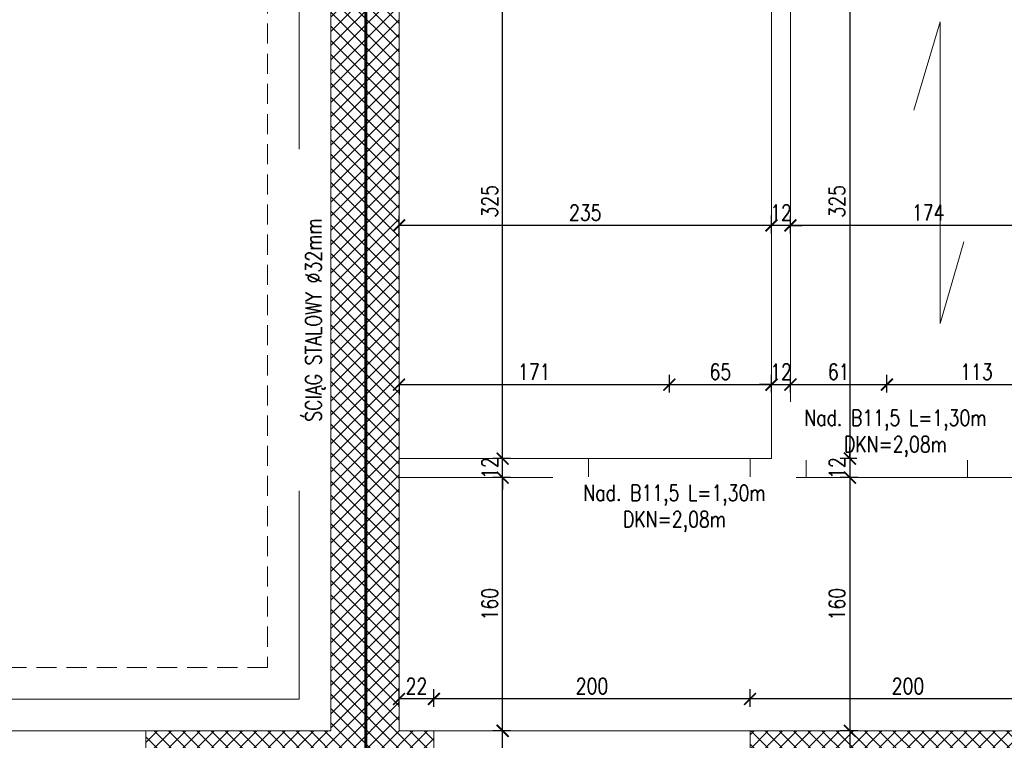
# Model space of a CAD drawing. Header units: millimetres. Extents: x 11984 to 50512, y -26688 to 13952.
# Tile 30 of 85: x 19653 to 20275, y 10828 to 11284. Entities that reach past the tile are written whole.
import ezdxf

# ---------------------------------------------------------------- set-up
doc = ezdxf.new("R2010")
doc.units = ezdxf.units.MM
doc.header["$MEASUREMENT"] = 0
doc.linetypes.add('HIDDEN', pattern=[9.525, 6.35, -3.175])
doc.layers.add('e-cad_opisy', color=7, linetype='Continuous')
for name, color, linetype, lineweight in [('e-cad_wymiary', 5, 'Continuous', 9), ('k-kreskowanie', 252, 'Continuous', 9), ('k-widok', 1, 'Continuous', 20), ('k-ściany działowe', 2, 'Continuous', 20), ('k-ściany istniejące', 190, 'Continuous', 18)]:
    doc.layers.add(name, color=color, linetype=linetype, lineweight=lineweight)
doc.styles.add('e-cad_1', font='simplex.shx', dxfattribs={"width": 0.8})
doc.dimstyles.new('e-cad_1_50_[cm]', dxfattribs={"dimscale": 5, "dimtxt": 2, "dimasz": 1.5, "dimexe": 1.25, "dimexo": 0.625, "dimtad": 1, "dimdec": 0, "dimrnd": 0.1, "dimdsep": 46, "dimtxsty": 'e-cad_1', "dimblk": 'ARCHTICK', "dimcen": 1.5, "dimclrd": 256, "dimclre": 256, "dimclrt": 7, "dimadec": 0, "dimazin": 0, "dimtfac": 1, "dimtdec": 0, "dimtix": 1, "dimtmove": 0, "dimatfit": 0, "dimfxl": 0, "dimarcsym": 0})

# ---------------------------------------------------------------- blocks, each defined once
blk = doc.blocks.new('_ArchTick')
at = {"color": 0, "linetype": 'ByBlock', "const_width": 0.15}
blk.add_lwpolyline([(-0.5, -0.5), (0.5, 0.5)], dxfattribs=at)
blk = doc.blocks.new('*D889')
at = {"layer": 'Defpoints', "color": 0, "ltscale": 2}
for p in [(19958.17, 10834.32), (19987.86, 10834.32), (19987.86, 10791.99)]:
    blk.add_point(p, dxfattribs=at)
at = {"layer": 'e-cad_wymiary', "lineweight": -2}
for p, q in [((19963.17, 10834.32), (19951.92, 10834.32)), ((19958.17, 10791.99), (19958.17, 10834.32)), ((19963.17, 10791.99), (19951.92, 10791.99))]:
    blk.add_line(p, q, dxfattribs=at)
at = {"layer": 'e-cad_wymiary', "lineweight": -2, "ltscale": 2, "xscale": 7.5, "yscale": 7.5, "zscale": 7.5}
for p, rotation in [((19958.17, 10834.32), 90), ((19958.17, 10791.99), 270)]:
    blk.add_blockref('_ArchTick', p, dxfattribs=dict(at, rotation=rotation))
at = {"layer": 'e-cad_wymiary', "color": 7, "ltscale": 2, "insert": (19950.05, 10813.16), "char_height": 10, "attachment_point": 5, "rotation": 90, "style": 'e-cad_1'}
blk.add_mtext('42', dxfattribs=at)
blk = doc.blocks.new('*D890')
at = {"layer": 'Defpoints', "color": 0, "ltscale": 2}
for p in [(19958.17, 10994.32), (19987.86, 10994.32), (19987.86, 10834.32)]:
    blk.add_point(p, dxfattribs=at)
at = {"layer": 'e-cad_wymiary', "lineweight": -2}
for p, q in [((19963.17, 10994.32), (19951.92, 10994.32)), ((19958.17, 10834.32), (19958.17, 10994.32)), ((19963.17, 10834.32), (19951.92, 10834.32))]:
    blk.add_line(p, q, dxfattribs=at)
at = {"layer": 'e-cad_wymiary', "lineweight": -2, "ltscale": 2, "xscale": 7.5, "yscale": 7.5, "zscale": 7.5}
for p, rotation in [((19958.17, 10994.32), 90), ((19958.17, 10834.32), 270)]:
    blk.add_blockref('_ArchTick', p, dxfattribs=dict(at, rotation=rotation))
at = {"layer": 'e-cad_wymiary', "color": 7, "ltscale": 2, "insert": (19950.05, 10914.32), "char_height": 10, "attachment_point": 5, "rotation": 90, "style": 'e-cad_1'}
blk.add_mtext('160', dxfattribs=at)
blk = doc.blocks.new('*D891')
at = {"layer": 'Defpoints', "color": 0, "ltscale": 2}
for p in [(19958.17, 11006.32), (19987.86, 11006.32), (19987.86, 10994.32)]:
    blk.add_point(p, dxfattribs=at)
at = {"layer": 'e-cad_wymiary', "lineweight": -2}
for p, q in [((19958.17, 11006.32), (19958.17, 11013.82)), ((19963.17, 11006.32), (19951.92, 11006.32)), ((19958.17, 10994.32), (19958.17, 11006.32)), ((19963.17, 10994.32), (19951.92, 10994.32)), ((19958.17, 10994.32), (19958.17, 10986.82))]:
    blk.add_line(p, q, dxfattribs=at)
at = {"layer": 'e-cad_wymiary', "lineweight": -2, "ltscale": 2, "xscale": 7.5, "yscale": 7.5, "zscale": 7.5}
for p, rotation in [((19958.17, 11006.32), 270), ((19958.17, 10994.32), 90)]:
    blk.add_blockref('_ArchTick', p, dxfattribs=dict(at, rotation=rotation))
at = {"layer": 'e-cad_wymiary', "color": 7, "ltscale": 2, "insert": (19950.05, 11000.32), "char_height": 10, "attachment_point": 5, "rotation": 90, "style": 'e-cad_1'}
blk.add_mtext('12', dxfattribs=at)
blk = doc.blocks.new('*D892')
at = {"layer": 'Defpoints', "color": 0, "ltscale": 2}
for p in [(19958.17, 11331.32), (19973.16, 11331.32), (19987.86, 11006.32)]:
    blk.add_point(p, dxfattribs=at)
at = {"layer": 'e-cad_wymiary', "lineweight": -2}
for p, q in [((19963.17, 11331.32), (19951.92, 11331.32)), ((19958.17, 11006.32), (19958.17, 11331.32)), ((19963.17, 11006.32), (19951.92, 11006.32))]:
    blk.add_line(p, q, dxfattribs=at)
at = {"layer": 'e-cad_wymiary', "lineweight": -2, "ltscale": 2, "xscale": 7.5, "yscale": 7.5, "zscale": 7.5}
for p, rotation in [((19958.17, 11331.32), 90), ((19958.17, 11006.32), 270)]:
    blk.add_blockref('_ArchTick', p, dxfattribs=dict(at, rotation=rotation))
at = {"layer": 'e-cad_wymiary', "color": 7, "ltscale": 2, "insert": (19950.05, 11168.82), "char_height": 10, "attachment_point": 5, "rotation": 90, "style": 'e-cad_1'}
blk.add_mtext('325', dxfattribs=at)
blk = doc.blocks.new('*D893')
at = {"layer": 'Defpoints', "color": 0, "ltscale": 2}
for p in [(20185.1, 11331.32), (20177.69, 11006.32), (20185.1, 11006.32)]:
    blk.add_point(p, dxfattribs=at)
at = {"layer": 'e-cad_wymiary', "lineweight": -2}
for p, q in [((20181.98, 11331.32), (20171.44, 11331.32)), ((20177.69, 11331.32), (20177.69, 11006.32)), ((20181.98, 11006.32), (20171.44, 11006.32))]:
    blk.add_line(p, q, dxfattribs=at)
at = {"layer": 'e-cad_wymiary', "lineweight": -2, "ltscale": 2, "xscale": 7.5, "yscale": 7.5, "zscale": 7.5}
for p, rotation in [((20177.69, 11331.32), 90), ((20177.69, 11006.32), 270)]:
    blk.add_blockref('_ArchTick', p, dxfattribs=dict(at, rotation=rotation))
at = {"layer": 'e-cad_wymiary', "color": 7, "ltscale": 2, "insert": (20169.56, 11168.82), "char_height": 10, "attachment_point": 5, "rotation": 90, "style": 'e-cad_1'}
blk.add_mtext('325', dxfattribs=at)
blk = doc.blocks.new('*D894')
at = {"layer": 'Defpoints', "color": 0, "ltscale": 2}
for p in [(20185.1, 11006.32), (20177.69, 10994.32), (20193.8, 10994.32)]:
    blk.add_point(p, dxfattribs=at)
at = {"layer": 'e-cad_wymiary', "lineweight": -2}
for p, q in [((20177.69, 11006.32), (20177.69, 11013.82)), ((20181.98, 11006.32), (20171.44, 11006.32)), ((20177.69, 11006.32), (20177.69, 10994.32)), ((20182.69, 10994.32), (20171.44, 10994.32)), ((20177.69, 10994.32), (20177.69, 10986.82))]:
    blk.add_line(p, q, dxfattribs=at)
at = {"layer": 'e-cad_wymiary', "lineweight": -2, "ltscale": 2, "xscale": 7.5, "yscale": 7.5, "zscale": 7.5}
for p, rotation in [((20177.69, 11006.32), 270), ((20177.69, 10994.32), 90)]:
    blk.add_blockref('_ArchTick', p, dxfattribs=dict(at, rotation=rotation))
at = {"layer": 'e-cad_wymiary', "color": 7, "ltscale": 2, "insert": (20169.56, 11000.32), "char_height": 10, "attachment_point": 5, "rotation": 90, "style": 'e-cad_1'}
blk.add_mtext('12', dxfattribs=at)
blk = doc.blocks.new('*D895')
at = {"layer": 'Defpoints', "color": 0, "ltscale": 2}
for p in [(20193.8, 10994.32), (20177.69, 10834.32), (20211.66, 10834.32)]:
    blk.add_point(p, dxfattribs=at)
at = {"layer": 'e-cad_wymiary', "lineweight": -2}
for p, q in [((20182.69, 10994.32), (20171.44, 10994.32)), ((20177.69, 10994.32), (20177.69, 10834.32)), ((20182.69, 10834.32), (20171.44, 10834.32))]:
    blk.add_line(p, q, dxfattribs=at)
at = {"layer": 'e-cad_wymiary', "lineweight": -2, "ltscale": 2, "xscale": 7.5, "yscale": 7.5, "zscale": 7.5}
for p, rotation in [((20177.69, 10994.32), 90), ((20177.69, 10834.32), 270)]:
    blk.add_blockref('_ArchTick', p, dxfattribs=dict(at, rotation=rotation))
at = {"layer": 'e-cad_wymiary', "color": 7, "ltscale": 2, "insert": (20169.56, 10914.32), "char_height": 10, "attachment_point": 5, "rotation": 90, "style": 'e-cad_1'}
blk.add_mtext('160', dxfattribs=at)
blk = doc.blocks.new('*D896')
at = {"layer": 'Defpoints', "color": 0, "ltscale": 2}
for p in [(20211.66, 10834.32), (20177.69, 10791.99), (20211.07, 10791.99)]:
    blk.add_point(p, dxfattribs=at)
at = {"layer": 'e-cad_wymiary', "lineweight": -2}
for p, q in [((20182.69, 10834.32), (20171.44, 10834.32)), ((20177.69, 10834.32), (20177.69, 10791.99)), ((20182.69, 10791.99), (20171.44, 10791.99))]:
    blk.add_line(p, q, dxfattribs=at)
at = {"layer": 'e-cad_wymiary', "lineweight": -2, "ltscale": 2, "xscale": 7.5, "yscale": 7.5, "zscale": 7.5}
for p, rotation in [((20177.69, 10834.32), 90), ((20177.69, 10791.99), 270)]:
    blk.add_blockref('_ArchTick', p, dxfattribs=dict(at, rotation=rotation))
at = {"layer": 'e-cad_wymiary', "color": 7, "ltscale": 2, "insert": (20169.56, 10813.16), "char_height": 10, "attachment_point": 5, "rotation": 90, "style": 'e-cad_1'}
blk.add_mtext('42', dxfattribs=at)
blk = doc.blocks.new('*D918')
at = {"layer": 'Defpoints', "color": 0, "ltscale": 2}
for p in [(20140.1, 11153.61), (20140.1, 11130.89), (20314.22, 11126.32)]:
    blk.add_point(p, dxfattribs=at)
at = {"layer": 'e-cad_wymiary', "lineweight": -2}
for p, q in [((20140.1, 11148.61), (20140.1, 11159.86)), ((20314.22, 11148.61), (20314.22, 11159.86)), ((20314.22, 11153.61), (20140.1, 11153.61))]:
    blk.add_line(p, q, dxfattribs=at)
at = {"layer": 'e-cad_wymiary', "lineweight": -2, "ltscale": 2, "xscale": 7.5, "yscale": 7.5, "zscale": 7.5, "rotation": 180}
blk.add_blockref('_ArchTick', (20140.1, 11153.61), dxfattribs=at)
at = {"layer": 'e-cad_wymiary', "lineweight": -2, "ltscale": 2, "xscale": 7.5, "yscale": 7.5, "zscale": 7.5}
blk.add_blockref('_ArchTick', (20314.22, 11153.61), dxfattribs=at)
at = {"layer": 'e-cad_wymiary', "color": 7, "ltscale": 2, "insert": (20227.16, 11161.73), "char_height": 10, "attachment_point": 5, "style": 'e-cad_1'}
blk.add_mtext('174', dxfattribs=at)
blk = doc.blocks.new('*D919')
at = {"layer": 'Defpoints', "color": 0, "ltscale": 2}
for p in [(20128.1, 11153.61), (20128.1, 11130.89), (20140.1, 11130.89)]:
    blk.add_point(p, dxfattribs=at)
at = {"layer": 'e-cad_wymiary', "lineweight": -2}
for p, q in [((20128.1, 11148.61), (20128.1, 11159.86)), ((20140.1, 11148.61), (20140.1, 11159.86)), ((20128.1, 11153.61), (20120.6, 11153.61)), ((20140.1, 11153.61), (20128.1, 11153.61)), ((20140.1, 11153.61), (20147.6, 11153.61))]:
    blk.add_line(p, q, dxfattribs=at)
at = {"layer": 'e-cad_wymiary', "lineweight": -2, "ltscale": 2, "xscale": 7.5, "yscale": 7.5, "zscale": 7.5}
blk.add_blockref('_ArchTick', (20128.1, 11153.61), dxfattribs=at)
at = {"layer": 'e-cad_wymiary', "lineweight": -2, "ltscale": 2, "xscale": 7.5, "yscale": 7.5, "zscale": 7.5, "rotation": 180}
blk.add_blockref('_ArchTick', (20140.1, 11153.61), dxfattribs=at)
at = {"layer": 'e-cad_wymiary', "color": 7, "ltscale": 2, "insert": (20134.1, 11161.73), "char_height": 10, "attachment_point": 5, "style": 'e-cad_1'}
blk.add_mtext('12', dxfattribs=at)
blk = doc.blocks.new('*D920')
at = {"layer": 'Defpoints', "color": 0, "ltscale": 2}
for p in [(19892.73, 11153.61), (19892.73, 11130.89), (20128.1, 11130.89)]:
    blk.add_point(p, dxfattribs=at)
at = {"layer": 'e-cad_wymiary', "lineweight": -2}
for p, q in [((19892.73, 11148.61), (19892.73, 11159.86)), ((20128.1, 11148.61), (20128.1, 11159.86)), ((20128.1, 11153.61), (19892.73, 11153.61))]:
    blk.add_line(p, q, dxfattribs=at)
at = {"layer": 'e-cad_wymiary', "lineweight": -2, "ltscale": 2, "xscale": 7.5, "yscale": 7.5, "zscale": 7.5, "rotation": 180}
blk.add_blockref('_ArchTick', (19892.73, 11153.61), dxfattribs=at)
at = {"layer": 'e-cad_wymiary', "lineweight": -2, "ltscale": 2, "xscale": 7.5, "yscale": 7.5, "zscale": 7.5}
blk.add_blockref('_ArchTick', (20128.1, 11153.61), dxfattribs=at)
at = {"layer": 'e-cad_wymiary', "color": 7, "ltscale": 2, "insert": (20010.41, 11161.73), "char_height": 10, "attachment_point": 5, "style": 'e-cad_1'}
blk.add_mtext('235', dxfattribs=at)
blk = doc.blocks.new('*D921')
at = {"layer": 'Defpoints', "color": 0, "ltscale": 2}
for p in [(19892.73, 11054.87), (20063.55, 11053.05), (20063.55, 11006.32)]:
    blk.add_point(p, dxfattribs=at)
at = {"layer": 'e-cad_wymiary', "lineweight": -2}
for p, q in [((20063.55, 11048.05), (20063.55, 11059.3)), ((19892.73, 11053.05), (19892.73, 11046.8)), ((19892.73, 11053.05), (20063.55, 11053.05))]:
    blk.add_line(p, q, dxfattribs=at)
at = {"layer": 'e-cad_wymiary', "lineweight": -2, "ltscale": 2, "xscale": 7.5, "yscale": 7.5, "zscale": 7.5, "rotation": 180}
blk.add_blockref('_ArchTick', (19892.73, 11053.05), dxfattribs=at)
at = {"layer": 'e-cad_wymiary', "lineweight": -2, "ltscale": 2, "xscale": 7.5, "yscale": 7.5, "zscale": 7.5}
blk.add_blockref('_ArchTick', (20063.55, 11053.05), dxfattribs=at)
at = {"layer": 'e-cad_wymiary', "color": 7, "ltscale": 2, "insert": (19978.14, 11061.17), "char_height": 10, "attachment_point": 5, "style": 'e-cad_1'}
blk.add_mtext('171', dxfattribs=at)
blk = doc.blocks.new('*D922')
at = {"layer": 'Defpoints', "color": 0, "ltscale": 2}
for p in [(20128.1, 11053.05), (20128.1, 11037.03), (20063.55, 11006.32)]:
    blk.add_point(p, dxfattribs=at)
at = {"layer": 'e-cad_wymiary', "lineweight": -2}
for p, q in [((20063.55, 11048.05), (20063.55, 11059.3)), ((20128.1, 11048.05), (20128.1, 11059.3)), ((20063.55, 11053.05), (20128.1, 11053.05))]:
    blk.add_line(p, q, dxfattribs=at)
at = {"layer": 'e-cad_wymiary', "lineweight": -2, "ltscale": 2, "xscale": 7.5, "yscale": 7.5, "zscale": 7.5, "rotation": 180}
blk.add_blockref('_ArchTick', (20063.55, 11053.05), dxfattribs=at)
at = {"layer": 'e-cad_wymiary', "lineweight": -2, "ltscale": 2, "xscale": 7.5, "yscale": 7.5, "zscale": 7.5}
blk.add_blockref('_ArchTick', (20128.1, 11053.05), dxfattribs=at)
at = {"layer": 'e-cad_wymiary', "color": 7, "ltscale": 2, "insert": (20095.83, 11061.17), "char_height": 10, "attachment_point": 5, "style": 'e-cad_1'}
blk.add_mtext('65', dxfattribs=at)
blk = doc.blocks.new('*D923')
at = {"layer": 'Defpoints', "color": 0, "ltscale": 2}
for p in [(20140.1, 11053.05), (20128.1, 11037.03), (20140.1, 11037.07)]:
    blk.add_point(p, dxfattribs=at)
at = {"layer": 'e-cad_wymiary', "lineweight": -2}
for p, q in [((20128.1, 11048.05), (20128.1, 11059.3)), ((20140.1, 11048.05), (20140.1, 11059.3)), ((20128.1, 11053.05), (20120.6, 11053.05)), ((20128.1, 11053.05), (20140.1, 11053.05)), ((20140.1, 11053.05), (20147.6, 11053.05))]:
    blk.add_line(p, q, dxfattribs=at)
at = {"layer": 'e-cad_wymiary', "lineweight": -2, "ltscale": 2, "xscale": 7.5, "yscale": 7.5, "zscale": 7.5}
blk.add_blockref('_ArchTick', (20128.1, 11053.05), dxfattribs=at)
at = {"layer": 'e-cad_wymiary', "lineweight": -2, "ltscale": 2, "xscale": 7.5, "yscale": 7.5, "zscale": 7.5, "rotation": 180}
blk.add_blockref('_ArchTick', (20140.1, 11053.05), dxfattribs=at)
at = {"layer": 'e-cad_wymiary', "color": 7, "ltscale": 2, "insert": (20134.1, 11061.17), "char_height": 10, "attachment_point": 5, "style": 'e-cad_1'}
blk.add_mtext('12', dxfattribs=at)
blk = doc.blocks.new('*D924')
at = {"layer": 'Defpoints', "color": 0, "ltscale": 2}
for p in [(20201.1, 11053.05), (20140.1, 11037.07), (20201.1, 11006.32)]:
    blk.add_point(p, dxfattribs=at)
at = {"layer": 'e-cad_wymiary', "lineweight": -2}
for p, q in [((20140.1, 11048.05), (20140.1, 11059.3)), ((20201.1, 11048.05), (20201.1, 11059.3)), ((20140.1, 11053.05), (20201.1, 11053.05))]:
    blk.add_line(p, q, dxfattribs=at)
at = {"layer": 'e-cad_wymiary', "lineweight": -2, "ltscale": 2, "xscale": 7.5, "yscale": 7.5, "zscale": 7.5, "rotation": 180}
blk.add_blockref('_ArchTick', (20140.1, 11053.05), dxfattribs=at)
at = {"layer": 'e-cad_wymiary', "lineweight": -2, "ltscale": 2, "xscale": 7.5, "yscale": 7.5, "zscale": 7.5}
blk.add_blockref('_ArchTick', (20201.1, 11053.05), dxfattribs=at)
at = {"layer": 'e-cad_wymiary', "color": 7, "ltscale": 2, "insert": (20170.6, 11061.17), "char_height": 10, "attachment_point": 5, "style": 'e-cad_1'}
blk.add_mtext('61', dxfattribs=at)
blk = doc.blocks.new('*D925')
at = {"layer": 'Defpoints', "color": 0, "ltscale": 2}
for p in [(20314.22, 11053.05), (20314.22, 11034.48), (20201.1, 11006.32)]:
    blk.add_point(p, dxfattribs=at)
at = {"layer": 'e-cad_wymiary', "lineweight": -2}
for p, q in [((20201.1, 11048.05), (20201.1, 11059.3)), ((20314.22, 11048.05), (20314.22, 11059.3)), ((20201.1, 11053.05), (20314.22, 11053.05))]:
    blk.add_line(p, q, dxfattribs=at)
at = {"layer": 'e-cad_wymiary', "lineweight": -2, "ltscale": 2, "xscale": 7.5, "yscale": 7.5, "zscale": 7.5, "rotation": 180}
blk.add_blockref('_ArchTick', (20201.1, 11053.05), dxfattribs=at)
at = {"layer": 'e-cad_wymiary', "lineweight": -2, "ltscale": 2, "xscale": 7.5, "yscale": 7.5, "zscale": 7.5}
blk.add_blockref('_ArchTick', (20314.22, 11053.05), dxfattribs=at)
at = {"layer": 'e-cad_wymiary', "color": 7, "ltscale": 2, "insert": (20257.66, 11061.17), "char_height": 10, "attachment_point": 5, "style": 'e-cad_1'}
blk.add_mtext('113', dxfattribs=at)
blk = doc.blocks.new('*D933')
at = {"layer": 'Defpoints', "color": 0, "ltscale": 2}
for p in [(20314.22, 10877.54), (20114.55, 10854.47), (20114.55, 10834.32)]:
    blk.add_point(p, dxfattribs=at)
at = {"layer": 'e-cad_wymiary', "lineweight": -2}
for p, q in [((20114.55, 10849.47), (20114.55, 10860.72)), ((20314.22, 10854.47), (20114.55, 10854.47)), ((20314.22, 10859.47), (20314.22, 10848.22))]:
    blk.add_line(p, q, dxfattribs=at)
at = {"layer": 'e-cad_wymiary', "lineweight": -2, "ltscale": 2, "xscale": 7.5, "yscale": 7.5, "zscale": 7.5, "rotation": 180}
blk.add_blockref('_ArchTick', (20114.55, 10854.47), dxfattribs=at)
at = {"layer": 'e-cad_wymiary', "lineweight": -2, "ltscale": 2, "xscale": 7.5, "yscale": 7.5, "zscale": 7.5}
blk.add_blockref('_ArchTick', (20314.22, 10854.47), dxfattribs=at)
at = {"layer": 'e-cad_wymiary', "color": 7, "ltscale": 2, "insert": (20214.39, 10862.59), "char_height": 10, "attachment_point": 5, "style": 'e-cad_1'}
blk.add_mtext('200', dxfattribs=at)
blk = doc.blocks.new('*D934')
at = {"layer": 'Defpoints', "color": 0, "ltscale": 2}
for p in [(19914.74, 10854.47), (19914.74, 10837.46), (20114.55, 10837.46)]:
    blk.add_point(p, dxfattribs=at)
at = {"layer": 'e-cad_wymiary', "lineweight": -2}
for p, q in [((19914.74, 10849.47), (19914.74, 10860.72)), ((20114.55, 10849.47), (20114.55, 10860.72)), ((20114.55, 10854.47), (19914.74, 10854.47))]:
    blk.add_line(p, q, dxfattribs=at)
at = {"layer": 'e-cad_wymiary', "lineweight": -2, "ltscale": 2, "xscale": 7.5, "yscale": 7.5, "zscale": 7.5, "rotation": 180}
blk.add_blockref('_ArchTick', (19914.74, 10854.47), dxfattribs=at)
at = {"layer": 'e-cad_wymiary', "lineweight": -2, "ltscale": 2, "xscale": 7.5, "yscale": 7.5, "zscale": 7.5}
blk.add_blockref('_ArchTick', (20114.55, 10854.47), dxfattribs=at)
at = {"layer": 'e-cad_wymiary', "color": 7, "ltscale": 2, "insert": (20014.65, 10862.59), "char_height": 10, "attachment_point": 5, "style": 'e-cad_1'}
blk.add_mtext('200', dxfattribs=at)
blk = doc.blocks.new('*D935')
at = {"layer": 'Defpoints', "color": 0, "ltscale": 2}
for p in [(19892.73, 10854.47), (19914.74, 10837.46), (19892.73, 10834.32)]:
    blk.add_point(p, dxfattribs=at)
at = {"layer": 'e-cad_wymiary', "lineweight": -2}
for p, q in [((19892.73, 10849.47), (19892.73, 10860.72)), ((19914.74, 10849.47), (19914.74, 10860.72)), ((19914.74, 10854.47), (19892.73, 10854.47))]:
    blk.add_line(p, q, dxfattribs=at)
at = {"layer": 'e-cad_wymiary', "lineweight": -2, "ltscale": 2, "xscale": 7.5, "yscale": 7.5, "zscale": 7.5, "rotation": 180}
blk.add_blockref('_ArchTick', (19892.73, 10854.47), dxfattribs=at)
at = {"layer": 'e-cad_wymiary', "lineweight": -2, "ltscale": 2, "xscale": 7.5, "yscale": 7.5, "zscale": 7.5}
blk.add_blockref('_ArchTick', (19914.74, 10854.47), dxfattribs=at)
at = {"layer": 'e-cad_wymiary', "color": 7, "ltscale": 2, "insert": (19903.73, 10862.59), "char_height": 10, "attachment_point": 5, "style": 'e-cad_1'}
blk.add_mtext('22', dxfattribs=at)

msp = doc.modelspace()

# ---------------------------------------------------------------- hatches: boundary and pattern name
at = {"layer": 'k-kreskowanie'}
h = msp.add_hatch(dxfattribs=at)
h.set_pattern_fill('ANSI37', color=256, scale=2, style=0)
h.set_pattern_definition([(45, (20560.6375, -11648.78), (-4.490128, 4.490128), []), (135, (20560.6375, -11648.78), (-4.490128, -4.490128), [])])
h.paths.add_polyline_path([(20114.55, 10359.34), (20114.55, 10402.52), (20124.71, 10402.52), (20124.71, 10552.38), (20150.11, 10552.38), (20150.11, 10402.52), (20562.44, 10402.52), (20562.44, 10522.75), (20605.62, 10522.75), (20605.62, 9739.58), (20562.44, 9739.58), (20497.32, 9739.58), (20497.32, 9782.76), (20562.44, 9782.76), (20562.44, 10359.34)])
h.paths.add_polyline_path([(20114.55, 10791.99), (20114.55, 10834.32), (20124.71, 10834.32), (20562.44, 10834.32), (20562.44, 11331.32), (20481.16, 11331.32), (20481.16, 11374.5), (20605.62, 11374.5), (20605.62, 10677.69), (20562.44, 10677.69), (20562.44, 10791.99), (20150.11, 10791.99), (20150.11, 10654.38), (20124.71, 10654.38), (20124.71, 10791.99)])
h.paths.add_polyline_path([(20200.91, 10806.38), (20221.23, 10806.38), (20221.23, 10819.93), (20200.91, 10819.93)], flags=16)
h.paths.add_polyline_path([(20161.97, 10806.38), (20180.59, 10806.38), (20180.59, 10819.93), (20161.97, 10819.93)], flags=16)
h.paths.add_polyline_path([(17610.48, 10686.04), (17610.48, 11090.05), (17655.48, 11090.05), (17655.48, 10833.52), (17958.48, 10833.52), (17958.48, 10927.02), (17982.48, 10927.02), (17982.48, 10833.52), (17989.48, 10833.52), (17989.48, 10794.52), (17655.48, 10794.52), (17655.48, 10686.04)])
h.paths.add_polyline_path([(19732.71, 10791.99), (19732.71, 10834.32), (19849.55, 10834.32), (19849.55, 11374.5), (19973.16, 11374.5), (19973.16, 11331.32), (19892.73, 11331.32), (19892.73, 10834.32), (19914.74, 10834.32), (19914.74, 10791.99), (19901.86, 10791.99), (19901.86, 10816.54), (19826.86, 10816.54), (19826.86, 10791.99)])
h.paths.add_polyline_path([(17610.48, 10284.84), (17610.48, 10539.8), (17655.48, 10539.8), (17655.48, 10402.52), (17782.87, 10402.52), (18091.48, 10402.52), (18091.48, 10422.52), (18117.52, 10422.52), (18117.52, 10402.52), (18140.01, 10402.52), (18140.01, 10359.34), (17655.48, 10359.34), (17655.48, 10284.84)])
h.paths.add_polyline_path([(18902.97, 10359.34), (18902.97, 10402.52), (19002.88, 10402.52), (19002.88, 10017.29), (19096.01, 10017.29), (19096.01, 9992.74), (19002.88, 9992.74), (19002.88, 9907.76), (18977.48, 9907.76), (18977.48, 10359.34)])
h.paths.add_polyline_path([(18594.48, 10791.99), (18594.48, 10834.32), (18602.48, 10834.32), (18602.48, 10862.32), (18647.48, 10862.32), (18647.48, 10834.32), (18848.79, 10834.32), (18848.79, 10791.99), (18789.52, 10791.99), (18789.52, 10566.78), (18775.52, 10566.78), (18775.52, 10791.99)])
h.paths.add_polyline_path([(19218.09, 9992.74), (19218.09, 10017.29), (19228.09, 10017.29), (19228.09, 10402.52), (19359.65, 10402.52), (19359.65, 10359.34), (19265.65, 10359.34), (19265.65, 10281.34), (19252.65, 10281.34), (19252.65, 9907.76), (19228.09, 9907.76), (19228.09, 9992.74)])
h.paths.add_polyline_path([(19616.95, 10359.34), (19616.95, 10402.52), (20014.65, 10402.52), (20014.65, 10359.34), (19936.21, 10359.34), (19936.21, 10281.34), (19897.81, 10281.34), (19897.81, 10359.34)])
h.paths.add_polyline_path([(19909.81, 10293.34), (19924.21, 10293.34), (19924.21, 10314.34), (19909.81, 10314.34)], flags=16)
h.paths.add_polyline_path([(19909.81, 10326.34), (19924.21, 10326.34), (19924.21, 10347.34), (19909.81, 10347.34)], flags=16)
h.paths.add_polyline_path([(17610.48, 9739.58), (17610.48, 10131.59), (17655.48, 10131.59), (17655.48, 9782.76), (17712.07, 9782.76), (17712.07, 9739.58)])
h.paths.add_polyline_path([(18273.77, 10794.52), (18273.77, 10833.52), (18327.48, 10833.52), (18327.48, 10849.32), (18368.48, 10849.32), (18368.48, 10834.32), (18504.48, 10834.32), (18504.48, 10801.99), (18491.48, 10801.99), (18491.48, 10793.99), (18471.52, 10793.99), (18471.52, 10731.52), (18454.52, 10731.52), (18454.52, 10794.52)])
h.paths.add_polyline_path([(18230.01, 10359.34), (18230.01, 10402.52), (18601.48, 10402.52), (18601.48, 10359.34)])
h.paths.add_polyline_path([(19366.95, 10791.99), (19366.95, 10834.32), (19577.77, 10834.32), (19577.77, 10791.99)])
h.paths.add_polyline_path([(19003.73, 10791.99), (19003.73, 10834.32), (19212.01, 10834.32), (19212.01, 10791.99)])
h.paths.add_polyline_path([(20128.1, 11331.32), (20128.1, 11374.5), (20326.22, 11374.5), (20326.22, 11331.32)])
h.paths.add_polyline_path([(19851.31, 9739.58), (19851.31, 9782.76), (19897.81, 9782.76), (19897.81, 9812.76), (19923.21, 9812.76), (19923.21, 9782.76), (19957.43, 9782.76), (19957.43, 9739.58)])
h.paths.add_polyline_path([(18908.12, 9739.58), (18908.12, 9782.76), (19038.06, 9782.76), (19038.06, 9739.58)])
h.paths.add_polyline_path([(19181.06, 9739.58), (19181.06, 9782.76), (19311, 9782.76), (19311, 9739.58), (19194.23, 9739.58)])
h.paths.add_polyline_path([(18703.48, 10359.34), (18703.48, 10402.52), (18812.38, 10402.52), (18812.38, 10359.34)])
h.paths.add_polyline_path([(18091.48, 10774.52), (18091.48, 10833.52), (18167.48, 10833.52), (18167.48, 10794.52), (18117.52, 10794.52), (18117.52, 10774.52)])
h.paths.add_polyline_path([(18262.12, 9739.58), (18262.12, 9782.76), (18358.5, 9782.76), (18358.5, 9739.58)])
h.paths.add_polyline_path([(19459.55, 10359.34), (19459.55, 10402.52), (19514.95, 10402.52), (19514.95, 10359.34)])
h.paths.add_polyline_path([(17862.07, 9739.58), (17862.07, 9782.76), (17912.3, 9782.76), (17912.3, 9739.58)])
h.paths.add_polyline_path([(18454.52, 10604.52), (18454.52, 10731.52), (18471.52, 10731.52), (18471.52, 10604.52)])
h.paths.add_polyline_path([(18708.31, 9739.58), (18708.31, 9782.76), (18758.12, 9782.76), (18758.12, 9739.58)])
h.paths.add_polyline_path([(18508.5, 9739.58), (18508.5, 9782.76), (18558.31, 9782.76), (18558.31, 9739.58)])
h.paths.add_polyline_path([(18062.3, 9739.58), (18062.3, 9782.76), (18112.12, 9782.76), (18112.12, 9739.58)])
h.paths.add_polyline_path([(19461, 9739.58), (19461, 9782.76), (19506.58, 9782.76), (19506.58, 9739.58)])
h.paths.add_polyline_path([(20107.43, 9739.58), (20107.43, 9782.76), (20152.58, 9782.76), (20152.58, 9739.58)])
h.paths.add_polyline_path([(19656.58, 9739.58), (19656.58, 9782.76), (19701.31, 9782.76), (19701.31, 9739.58)])
h.paths.add_polyline_path([(20302.58, 9739.58), (20302.58, 9782.76), (20347.32, 9782.76), (20347.32, 9739.58)])
h.paths.add_polyline_path([(17958.48, 11029.02), (17958.48, 11072.32), (17982.48, 11072.32), (17982.48, 11051.92), (17982.48, 11029.02)])
h.paths.add_polyline_path([(20146.39, 10448.92), (20128.44, 10448.92), (20128.44, 10463.92), (20146.39, 10463.92)], flags=24)
h.paths.add_polyline_path([(20177.06, 10389.91), (20177.06, 10371.96), (20162.06, 10371.96), (20162.06, 10389.91)], flags=24)
h.paths.add_polyline_path([(20515.52, 10389.91), (20515.52, 10371.96), (20500.52, 10371.96), (20500.52, 10389.91)], flags=24)
h.paths.add_polyline_path([(20177.06, 10822.13), (20177.06, 10804.18), (20162.06, 10804.18), (20162.06, 10822.13)], flags=24)
h.paths.add_polyline_path([(20515.52, 10822.13), (20515.52, 10804.18), (20500.52, 10804.18), (20500.52, 10822.13)], flags=24)
h.paths.add_polyline_path([(17979.65, 10866.66), (17961.31, 10866.66), (17961.31, 10881.66), (17979.65, 10881.66)], flags=24)
h.paths.add_polyline_path([(17873.53, 10822.81), (17873.53, 10805.24), (17858.53, 10805.24), (17858.53, 10822.81)], flags=24)
h.paths.add_polyline_path([(18999.16, 10109.31), (18981.2, 10109.31), (18981.2, 10124.31), (18999.16, 10124.31)], flags=24)
h.paths.add_polyline_path([(18999.16, 10283.57), (18981.2, 10283.57), (18981.2, 10298.57), (18999.16, 10298.57)], flags=24)
h.paths.add_polyline_path([(18933.97, 10389.91), (18933.97, 10371.96), (18918.97, 10371.96), (18918.97, 10389.91)], flags=24)
h.paths.add_polyline_path([(19060.03, 10013.99), (19060.03, 9996.04), (19045.03, 9996.04), (19045.03, 10013.99)], flags=24)
h.paths.add_polyline_path([(18999.16, 10304.98), (18981.2, 10304.98), (18981.2, 10319.98), (18999.16, 10319.98)], flags=24)
h.paths.add_polyline_path([(19345.09, 10389.91), (19345.09, 10371.96), (19330.09, 10371.96), (19330.09, 10389.91)], flags=24)
h.paths.add_polyline_path([(19249.35, 10109.31), (19231.39, 10109.31), (19231.39, 10124.31), (19249.35, 10124.31)], flags=24)
h.paths.add_polyline_path([(19255.85, 10283.57), (19237.89, 10283.57), (19237.89, 10298.57), (19255.85, 10298.57)], flags=24)
h.paths.add_polyline_path([(19255.85, 10304.98), (19237.89, 10304.98), (19237.89, 10319.98), (19255.85, 10319.98)], flags=24)
h.paths.add_polyline_path([(19772.76, 10389.91), (19772.76, 10371.96), (19757.76, 10371.96), (19757.76, 10389.91)], flags=24)
h.paths.add_polyline_path([(19957.55, 10389.91), (19957.55, 10371.96), (19942.55, 10371.96), (19942.55, 10389.91)], flags=24)
h.paths.add_polyline_path([(19925.98, 10304.98), (19908.03, 10304.98), (19908.03, 10319.98), (19925.98, 10319.98)], flags=24)
h.paths.add_polyline_path([(18297.75, 10822.81), (18297.75, 10805.24), (18282.75, 10805.24), (18282.75, 10822.81)], flags=24)
h.paths.add_polyline_path([(18554.65, 10389.91), (18554.65, 10371.96), (18539.65, 10371.96), (18539.65, 10389.91)], flags=24)
h.paths.add_polyline_path([(18471.23, 10652.29), (18454.81, 10652.29), (18454.81, 10667.29), (18471.23, 10667.29)], flags=24)
h.paths.add_polyline_path([(19898.77, 10243.02), (19664.82, 10243.02), (19664.82, 10296.6), (19898.77, 10296.6)], flags=9)
h.paths.add_polyline_path([(20146.39, 10652.29), (20128.44, 10652.29), (20128.44, 10667.29), (20146.39, 10667.29)], flags=9)
h.paths.add_polyline_path([(17873.53, 10412.6), (17873.53, 10395.03), (17858.53, 10395.03), (17858.53, 10412.6)], flags=9)
h.paths.add_polyline_path([(20127.85, 10730.09), (20111.42, 10730.09), (20111.42, 10745.09), (20127.85, 10745.09)], flags=9)
h.paths.add_polyline_path([(18790.93, 10652.29), (18774.12, 10652.29), (18774.12, 10667.29), (18790.93, 10667.29)], flags=9)
h.paths.add_polyline_path([(17991.15, 10866.66), (17980.81, 10866.66), (17980.81, 10881.66), (17991.15, 10881.66)], flags=9)

# ---------------------------------------------------------------- linework, layer by layer
at = {"layer": 'e-cad_wymiary', "linetype": 'HIDDEN', "ltscale": 2, "const_width": 2}
msp.add_lwpolyline([(19871.72, 11377.2), (19871.72, 10776.11)], dxfattribs=at)
at = {"layer": 'k-widok'}
for p, q in [((20012.55, 11006.32), (20114.55, 11006.32)), ((20150.1, 11006.32), (20252.1, 11006.32)), ((20012.55, 10994.32), (20114.55, 10994.32)), ((20150.1, 10994.32), (20252.1, 10994.32)), ((19577.77, 10834.32), (19732.71, 10834.32)), ((19914.74, 10834.32), (20114.55, 10834.32))]:
    msp.add_line(p, q, dxfattribs=at)
for points in [[(19141.81, 11394.5), (19141.81, 11534.5), (18667.48, 11534.5), (18667.48, 10854.32), (19829.55, 10854.32), (19829.55, 11289.5), (19429.55, 11289.5), (19429.55, 11114.5), (18840.48, 11114.5), (18840.48, 11254.5), (19256.48, 11254.5), (19256.48, 11254.5), (18667.48, 11254.5)], [(20218.11, 11226.41), (20234.83, 11282.18), (20234.83, 11091.58), (20249.73, 11143.22)]]:
    msp.add_lwpolyline(points, dxfattribs=at)
at = {"layer": 'k-ściany działowe'}
for points in [[(20128.1, 11331.32), (20128.1, 11006.32), (20114.55, 11006.32), (20114.55, 10994.32), (20150.1, 10994.32), (20150.1, 11006.32), (20140.1, 11006.32), (20140.1, 11331.32), (20128.1, 11331.32)], [(20252.1, 11006.32), (20314.22, 11006.32), (20314.22, 11126.32), (20562.44, 11126.32), (20562.44, 11114.32), (20326.22, 11114.32), (20326.22, 11006.32), (20340.22, 11006.32), (20340.22, 10994.32), (20326.22, 10994.32), (20326.22, 10984.32), (20314.22, 10984.32), (20314.22, 10994.32), (20252.1, 10994.32), (20252.1, 11006.32)]]:
    msp.add_lwpolyline(points, dxfattribs=at)
msp.add_lwpolyline([(20012.55, 10994.32), (19892.73, 10994.32), (19892.73, 11006.32), (20012.55, 11006.32)], close=True, dxfattribs=at)
at = {"layer": 'k-ściany istniejące'}
for points in [[(19973.16, 11374.5), (19849.55, 11374.5), (19849.55, 10834.32)], [(19973.16, 11331.32), (19892.73, 11331.32), (19892.73, 10834.32)], [(19892.73, 10834.32), (19892.73, 11134.32)], [(19849.55, 10834.32), (19732.71, 10834.32)], [(19732.71, 10834.32), (19732.71, 10791.99)], [(19732.71, 10834.32), (19732.71, 10819.93)], [(19914.74, 10834.32), (19892.73, 10834.32)], [(19914.74, 10791.99), (19914.74, 10834.32)], [(20114.55, 10834.32), (20124.71, 10834.32)], [(20114.55, 10791.99), (20114.55, 10834.32)], [(20562.44, 10834.32), (20124.71, 10834.32)]]:
    msp.add_lwpolyline(points, dxfattribs=at)

# ---------------------------------------------------------------- dimensions: what is measured, and where the dimension line sits
at = {"layer": 'e-cad_wymiary'}
for base, p1, p2, picture, middle in [((19958.17, 11331.32), (19987.86, 11006.32), (19973.16, 11331.32), '*D892', (19950.05, 11168.82)), ((19958.17, 11006.32), (19987.86, 10994.32), (19987.86, 11006.32), '*D891', (19950.05, 11000.32)), ((19958.17, 10994.32), (19987.86, 10834.32), (19987.86, 10994.32), '*D890', (19950.05, 10914.32)), ((20177.69, 10834.32), (20193.8, 10994.32), (20211.66, 10834.32), '*D895', (20169.56, 10914.32)), ((19958.17, 10834.32), (19987.86, 10791.99), (19987.86, 10834.32), '*D889', (19950.05, 10813.16)), ((20177.69, 10791.99), (20211.66, 10834.32), (20211.07, 10791.99), '*D896', (20169.56, 10813.16))]:
    dim = msp.add_linear_dim(base=base, p1=p1, p2=p2, angle=90, dimstyle='e-cad_1_50_[cm]', override={"dimtmove": 1}, dxfattribs=at)
    dim.commit()
    dim.dimension.update_dxf_attribs({"geometry": picture, "text_midpoint": middle})
for base, p1, p2, picture, middle in [((19892.73, 11153.61), (20128.1, 11130.89), (19892.73, 11130.89), '*D920', (20010.41, 11161.73)), ((20128.1, 11153.61), (20140.1, 11130.89), (20128.1, 11130.89), '*D919', (20134.1, 11161.73)), ((20140.1, 11153.61), (20314.22, 11126.32), (20140.1, 11130.89), '*D918', (20227.16, 11161.73)), ((20128.1, 11053.05), (20063.55, 11006.32), (20128.1, 11037.03), '*D922', (20095.83, 11061.17)), ((20114.55, 10854.47), (20314.22, 10877.54), (20114.55, 10834.32), '*D933', (20214.39, 10862.59)), ((19892.73, 10854.47), (19914.74, 10837.46), (19892.73, 10834.32), '*D935', (19903.73, 10862.59))]:
    dim = msp.add_linear_dim(base=base, p1=p1, p2=p2, dimstyle='e-cad_1_50_[cm]', override={"dimtmove": 1}, dxfattribs=at)
    dim.commit()
    dim.dimension.update_dxf_attribs({"geometry": picture, "text_midpoint": middle})
for base, p1, p2, picture, middle in [((20063.55, 11053.05), (19892.73, 11054.87), (20063.55, 11006.32), '*D921', (19978.14, 11061.17)), ((19914.74, 10854.47), (20114.55, 10837.46), (19914.74, 10837.46), '*D934', (20014.65, 10862.59))]:
    dim = msp.add_linear_dim(base=base, p1=p1, p2=p2, dimstyle='e-cad_1_50_[cm]', dxfattribs=at)
    dim.commit()
    dim.dimension.update_dxf_attribs({"geometry": picture, "text_midpoint": middle})

# ---------------------------------------------------------------- next in the draw order: texts
at = {"layer": 'e-cad_opisy', "linetype": 'Continuous', "char_height": 10, "width": 143.6031, "attachment_point": 2, "style": 'e-cad_1', "bg_fill": 2}
for insert in [(20206.48, 11037.07), (20066.84, 10989.68)]:
    msp.add_mtext('Nad. B11,5 L=1,30m\\PDKN=2,08m', dxfattribs=dict(at, insert=insert))

# ---------------------------------------------------------------- next in the draw order: linework, layer by layer
at = {"layer": 'k-widok', "color": 4, "linetype": 'HIDDEN', "ltscale": 2}
msp.add_lwpolyline([(17570.48, 11408.7), (17570.48, 9699.58), (20645.62, 9699.58), (20645.62, 11414.5), (19809.55, 11414.5), (19809.55, 10874.32), (18406.55, 10874.32), (18406.55, 11408.7), (17570.48, 11408.7)], dxfattribs=at)

# ---------------------------------------------------------------- next in the draw order: dimensions: what is measured, and where the dimension line sits
at = {"layer": 'e-cad_wymiary'}
dim = msp.add_linear_dim(base=(20177.69, 11006.32), p1=(20185.1, 11331.32), p2=(20185.1, 11006.32), angle=90, dimstyle='e-cad_1_50_[cm]', dxfattribs=at)
dim.commit()
dim.dimension.update_dxf_attribs({"geometry": '*D893', "text_midpoint": (20169.56, 11168.82)})
for base, p1, p2, picture, middle in [((20140.1, 11053.05), (20128.1, 11037.03), (20140.1, 11037.07), '*D923', (20134.1, 11061.17)), ((20201.1, 11053.05), (20140.1, 11037.07), (20201.1, 11006.32), '*D924', (20170.6, 11061.17)), ((20314.22, 11053.05), (20201.1, 11006.32), (20314.22, 11034.48), '*D925', (20257.66, 11061.17))]:
    dim = msp.add_linear_dim(base=base, p1=p1, p2=p2, dimstyle='e-cad_1_50_[cm]', override={"dimtmove": 1}, dxfattribs=at)
    dim.commit()
    dim.dimension.update_dxf_attribs({"geometry": picture, "text_midpoint": middle})
dim = msp.add_linear_dim(base=(20177.69, 10994.32), p1=(20185.1, 11006.32), p2=(20193.8, 10994.32), angle=90, dimstyle='e-cad_1_50_[cm]', override={"dimtmove": 1}, dxfattribs=at)
dim.commit()
dim.dimension.update_dxf_attribs({"geometry": '*D894', "text_midpoint": (20169.56, 11000.32)})

# ---------------------------------------------------------------- next in the draw order: texts
at = {"layer": 'e-cad_opisy', "linetype": 'Continuous', "insert": (19833.62, 11093.88), "char_height": 10, "width": 205.7718, "attachment_point": 2, "rotation": 90, "style": 'e-cad_1', "bg_fill": 2}
msp.add_mtext('ŚCIĄG STALOWY %%C32mm', dxfattribs=at)

doc.saveas('drawing.dxf')
